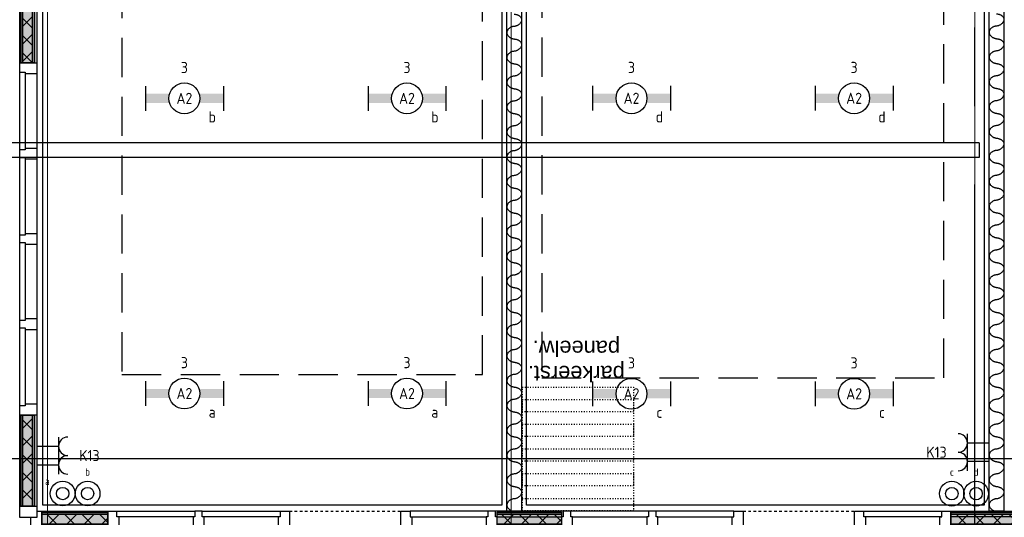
# Model space of a CAD drawing. Header units: millimetres. Extents: x -38032 to 104346, y -31182 to 78566.
# Tile 76 of 154: x 35385 to 43347, y 14574 to 18602. Entities that reach past the tile are written whole.
import ezdxf
from ezdxf.enums import TextEntityAlignment as Align

# ---------------------------------------------------------------- set-up
doc = ezdxf.new("R2010")
doc.units = ezdxf.units.MM
doc.header["$LTSCALE"] = 100
doc.set_wipeout_variables(frame=1)
for name, pattern in [('HIDDEN2', [4.7625, 3.175, -1.5875]), ('PHANTOM', [63.5, 31.75, -6.35, 6.35, -6.35, 6.35, -6.35]), ('STYLE_01', [0.41664, 0.20828, -0.20836]), ('STYLE_05', [0.20828, 0.069425, -0.138855]), ('STYLE_11', [5, 3.888855, -0.416718, 0.277786, -0.416641])]:
    doc.linetypes.add(name, pattern=pattern)
for name, color, linetype in [('AL$1A---_ALGEMEEN', 8, 'Continuous'), ('AM$1A---_ARCERING', 8, 'Continuous'), ('AT$1A---_TEKST100', 8, 'Continuous'), ('BOUWKUNDIG', 8, 'Continuous'), ('EL6131--_KG', 3, 'Continuous'), ('EL6222--', 3, 'Continuous'), ('EL6311--', 3, 'Continuous'), ('Kastenscheiding', 4, 'PHANTOM'), ('LICHT_TEXT018', 1, 'Continuous'), ('versterkte strook', 7, 'Continuous')]:
    doc.layers.add(name, color=color, linetype=linetype)
doc.layers.add('stramien', color=1, linetype='Continuous', lineweight=9)
doc.styles.add('Arial', font='ARIAL.TTF')
doc.styles.add('BURO-018', font='iso.shx', dxfattribs={"height": 90})
pattern_1 = [(135, (0, 0), (70.7107, 70.7107), []), (45, (299.34, -299.34), (70.7107, -70.7107), [])]

# ---------------------------------------------------------------- blocks, each defined once
blk = doc.blocks.new('111410')
at = {"color": 0, "linetype": 'Continuous'}
for radius in [2, 1]:
    blk.add_circle((0, 3), radius, dxfattribs=at)
at = {"color": 0, "linetype": 'Continuous', "style": 'BURO-018'}
for tag, p in [('E_SLET1', (0, 7)), ('E_GROEP', (0, 0)), ('E_GKAST', (0, 0))]:
    blk.add_attdef(tag, text='', height=1.8, dxfattribs=at).set_placement(p, align=Align.MIDDLE)
at = {"color": 0, "linetype": 'Continuous', "style": 'BURO-018', "flags": 1}
for tag in ['E_MATCODE', 'E_SGROEP']:
    blk.add_attdef(tag, text='', height=1.8, dxfattribs=at).set_placement((0, 0), align=Align.MIDDLE)
blk = doc.blocks.new('E00126')
at = {"color": 0, "linetype": 'Continuous'}
for p, q in [((-3, 4.5), (3, 4.5)), ((-1.5, 1), (-1.5, 4.5)), ((1.5, 1), (1.5, 4.5))]:
    blk.add_line(p, q, dxfattribs=at)
for centre in [(-1.5, 6), (1.5, 6)]:
    blk.add_arc(centre, 1.5, 180, 0, dxfattribs=at)
at = {"color": 0, "linetype": 'Continuous', "style": 'BURO-018'}
for tag, p in [('E_GKAST', (0, 11.5)), ('E_GROEP', (0, 8.5)), ('E_SGROEP', (4.5, 8.5))]:
    blk.add_attdef(tag, text='', height=1.8, dxfattribs=at).set_placement(p, align=Align.MIDDLE)
at = {"color": 0, "linetype": 'Continuous', "style": 'BURO-018', "flags": 1}
for tag, p in [('E_VERMCODE', (13, 8.5)), ('E_MATCODE', (0, 0))]:
    blk.add_attdef(tag, text='', height=1.8, dxfattribs=at).set_placement(p, align=Align.MIDDLE)
blk = doc.blocks.new('1115B6630')
at = {"color": 0}
for p, q in [((-6.3, 2), (-6.3, -2)), ((6.3, 2), (6.3, -2))]:
    blk.add_line(p, q, dxfattribs=at)
at = {"color": 0, "linetype": 'Continuous'}
blk.add_circle((0, 0), 2.5, dxfattribs=at)
at = {"color": 0}
for points in [[(-2.5, 0.75), (-6.3, 0.75), (-2.5, -0.75), (-6.3, -0.75)], [(2.5, 0.75), (6.3, 0.75), (2.5, -0.75), (6.3, -0.75)]]:
    blk.add_solid(points, dxfattribs=at)
at = {"color": 0, "linetype": 'Continuous', "style": 'BURO-018'}
for tag, p in [('E_GKAST', (0, 8)), ('E_GROEP', (0, 5)), ('E_SGROEP', (4.5, 5)), ('E_ARMCODE', (0, 0)), ('E_SLET', (4.5, -3))]:
    blk.add_attdef(tag, text='', height=1.8, dxfattribs=at).set_placement(p, align=Align.MIDDLE)
blk = doc.blocks.new('E-GK-END-78')
at = {"color": 0, "linetype": 'Continuous'}
blk.add_line((0, 60), (0, -60), dxfattribs=at)
blk = doc.blocks.new('E-GK-GTC-783C')
at = {"color": 0, "linetype": 'Continuous'}
for p, q in [((-0.5, 60), (0.5, 60)), ((-0.5, -60), (0.5, -60))]:
    blk.add_line(p, q, dxfattribs=at)
blk = doc.blocks.new('32x 90x139')
at = {"color": 0}
blk.add_wipeout([(0, 45), (-94, 45), (-94, 30), (-139, 30), (-139, -30), (-94, -30), (-94, -45), (0, -45)], dxfattribs=at).dxf.layer = 'AL$1A---_ALGEMEEN'
at = {"layer": 'AL$1A---_ALGEMEEN', "color": 0}
blk.add_lwpolyline([(0, 45), (-94, 45), (-94, 30), (-139, 30), (-139, -30), (-94, -30), (-94, -45), (0, -45)], close=True, dxfattribs=at)
blk = doc.blocks.new('Group-43')
at = {"layer": 'AM$1A---_ARCERING', "linetype": 'Continuous', "lineweight": 0}
for points in [[(3856.02, -8), (4375.02, -8), (4375.02, -23), (3856.02, -23)], [(3856.02, -23), (4375.02, -23), (4375.02, -104), (3856.02, -104)], [(3856.02, -104), (4375.02, -104), (4375.02, -119), (3856.02, -119)]]:
    blk.add_hatch(color=256, dxfattribs=at).paths.add_polyline_path(points)
at = {"layer": 'AM$1A---_ARCERING', "linetype": 'Continuous', "lineweight": 5}
h = blk.add_hatch(dxfattribs=at)
h.set_pattern_fill('ISOLATIE', color=256, style=0, pattern_type=2)
h.set_pattern_definition(pattern_1)
h.paths.add_polyline_path([(3856.02, -23), (4375.02, -23), (4375.02, -104), (3856.02, -104)])
at = {"layer": 'AL$1A---_ALGEMEEN', "color": 0}
for points in [[(3856.02, -8), (4375.02, -8), (4375.02, -23), (3856.02, -23)], [(3856.02, -23), (4375.02, -23), (4375.02, -104), (3856.02, -104)], [(3856.02, -104), (4375.02, -104), (4375.02, -119), (3856.02, -119)]]:
    blk.add_lwpolyline(points, close=True, dxfattribs=at)
blk = doc.blocks.new('Group-44')
at = {"layer": 'AM$1A---_ARCERING', "linetype": 'Continuous', "lineweight": 0}
for points in [[(7525.02, -8), (8044.02, -8), (8044.02, -23), (7525.02, -23)], [(7525.02, -23), (8044.02, -23), (8044.02, -104), (7525.02, -104)], [(7525.02, -104), (8044.02, -104), (8044.02, -119), (7525.02, -119)]]:
    blk.add_hatch(color=256, dxfattribs=at).paths.add_polyline_path(points)
at = {"layer": 'AM$1A---_ARCERING', "linetype": 'Continuous', "lineweight": 5}
h = blk.add_hatch(dxfattribs=at)
h.set_pattern_fill('ISOLATIE', color=256, style=0, pattern_type=2)
h.set_pattern_definition(pattern_1)
h.paths.add_polyline_path([(7525.02, -23), (8044.02, -23), (8044.02, -104), (7525.02, -104)])
at = {"layer": 'AL$1A---_ALGEMEEN', "color": 0}
for points in [[(7525.02, -8), (8044.02, -8), (8044.02, -23), (7525.02, -23)], [(7525.02, -23), (8044.02, -23), (8044.02, -104), (7525.02, -104)], [(7525.02, -104), (8044.02, -104), (8044.02, -119), (7525.02, -119)]]:
    blk.add_lwpolyline(points, close=True, dxfattribs=at)
blk = doc.blocks.new('Group-46')
at = {"layer": 'AM$1A---_ARCERING', "linetype": 'Continuous', "lineweight": 0}
for points in [[(174.02, -8), (706.02, -8), (706.02, -23), (174.02, -23)], [(174.02, -23), (706.02, -23), (706.02, -104), (174.02, -104)], [(174.02, -104), (706.02, -104), (706.02, -119), (174.02, -119)]]:
    blk.add_hatch(color=256, dxfattribs=at).paths.add_polyline_path(points)
at = {"layer": 'AM$1A---_ARCERING', "linetype": 'Continuous', "lineweight": 5}
h = blk.add_hatch(dxfattribs=at)
h.set_pattern_fill('ISOLATIE', color=256, style=0, pattern_type=2)
h.set_pattern_definition(pattern_1)
h.paths.add_polyline_path([(174.02, -23), (706.02, -23), (706.02, -104), (174.02, -104)])
at = {"layer": 'AL$1A---_ALGEMEEN', "color": 0}
for points in [[(174.02, -8), (706.02, -8), (706.02, -23), (174.02, -23)], [(174.02, -23), (706.02, -23), (706.02, -104), (174.02, -104)], [(174.02, -104), (706.02, -104), (706.02, -119), (174.02, -119)]]:
    blk.add_lwpolyline(points, close=True, dxfattribs=at)
blk = doc.blocks.new('32x_hout-mk 823-p')
at = {"layer": 'AL$1A---_ALGEMEEN', "color": 0}
for points in [[(84, 0), (2086, 0), (2086, -139), (84, -139)], [(5755, 0), (3166, 0), (3166, -139), (5755, -139)], [(6835, 0), (9424, 0), (9424, -139), (6835, -139)]]:
    blk.add_lwpolyline(points, close=True, dxfattribs=at)
at = {"color": 0}
for points in [[(84, 0), (174, 0), (174, -139), (84, -139)], [(706, 0), (796, 0), (796, -139), (706, -139)], [(2086, 0), (2176, 0), (2176, -139), (2086, -139)], [(3076, 0), (3166, 0), (3166, -139), (3076, -139)], [(5755, 0), (5845, 0), (5845, -139), (5755, -139)], [(6745, 0), (6835, 0), (6835, -139), (6745, -139)]]:
    blk.add_wipeout(points, dxfattribs=at).dxf.layer = 'AL$1A---_ALGEMEEN'
at = {"layer": 'AL$1A---_ALGEMEEN', "color": 0, "linetype": 'STYLE_01'}
for p, q in [((2176, 0), (3076, 0)), ((5845, 0), (6745, 0))]:
    blk.add_line(p, q, dxfattribs=at)
at = {"layer": 'AL$1A---_ALGEMEEN', "color": 0}
for points in [[(84, 0), (174, 0), (174, -139), (84, -139)], [(706, 0), (796, 0), (796, -139), (706, -139)], [(2086, 0), (2176, 0), (2176, -139), (2086, -139)], [(3076, 0), (3166, 0), (3166, -139), (3076, -139)], [(5755, 0), (5845, 0), (5845, -139), (5755, -139)], [(6745, 0), (6835, 0), (6835, -139), (6745, -139)]]:
    blk.add_lwpolyline(points, close=True, dxfattribs=at)
blk.add_blockref('Group-46', (0, 0), dxfattribs=at)
at = {"color": 0}
for points in [[(781, 0), (2101, 0), (2101, -45), (781, -45)], [(5770, 0), (3151, 0), (3151, -45), (5770, -45)], [(6820, 0), (9439, 0), (9439, -45), (6820, -45)]]:
    blk.add_wipeout(points, dxfattribs=at).dxf.layer = 'AL$1A---_ALGEMEEN'
at = {"layer": 'AL$1A---_ALGEMEEN', "color": 0}
for points in [[(781, 0), (2101, 0), (2101, -45), (781, -45)], [(5770, 0), (3151, 0), (3151, -45), (5770, -45)], [(6820, 0), (9439, 0), (9439, -45), (6820, -45)]]:
    blk.add_lwpolyline(points, close=True, dxfattribs=at)
at = {"layer": 'AL$1A---_ALGEMEEN', "color": 0, "rotation": 270}
for p in [(1441, -139), (3811, -139), (4420, -139), (5110, -139)]:
    blk.add_blockref('32x 90x139', p, dxfattribs=at)
at = {"color": 0}
blk.add_wipeout([(7435, -45), (7450, -45), (7450, 0), (7525, 0), (7525, -139), (7435, -139)], dxfattribs=at).dxf.layer = 'AL$1A---_ALGEMEEN'
at = {"layer": 'AL$1A---_ALGEMEEN', "color": 0}
blk.add_lwpolyline([(7435, -45), (7450, -45), (7450, 0), (7525, 0), (7525, -139), (7435, -139)], close=True, dxfattribs=at)
for name in ['Group-43', 'Group-44']:
    blk.add_blockref(name, (0, 0), dxfattribs=at)
blk = doc.blocks.new('Group-65')
at = {"layer": 'AM$1A---_ARCERING', "linetype": 'Continuous', "lineweight": 0}
for points in [[(8, 878.5), (23, 878.5), (23, 140), (8, 140)], [(23, 878.5), (104, 878.5), (104, 140), (23, 140)], [(104, 878.5), (119, 878.5), (119, 140), (104, 140)]]:
    blk.add_hatch(color=256, dxfattribs=at).paths.add_polyline_path(points)
at = {"layer": 'AM$1A---_ARCERING', "linetype": 'Continuous', "lineweight": 5}
h = blk.add_hatch(dxfattribs=at)
h.set_pattern_fill('ISOLATIE', color=256, style=0, pattern_type=2)
h.set_pattern_definition(pattern_1)
h.paths.add_polyline_path([(23, 878.5), (104, 878.5), (104, 140), (23, 140)])
at = {"layer": 'AL$1A---_ALGEMEEN', "color": 0}
for points in [[(8, 878.5), (23, 878.5), (23, 140), (8, 140)], [(23, 878.5), (104, 878.5), (104, 140), (23, 140)], [(104, 878.5), (119, 878.5), (119, 140), (104, 140)]]:
    blk.add_lwpolyline(points, close=True, dxfattribs=at)
blk = doc.blocks.new('Group-66')
at = {"layer": 'AM$1A---_ARCERING', "linetype": 'Continuous', "lineweight": 0}
for points in [[(8, 4328.5), (23, 4328.5), (23, 3728.5), (8, 3728.5)], [(23, 4328.5), (104, 4328.5), (104, 3728.5), (23, 3728.5)], [(104, 4328.5), (119, 4328.5), (119, 3728.5), (104, 3728.5)]]:
    blk.add_hatch(color=256, dxfattribs=at).paths.add_polyline_path(points)
at = {"layer": 'AM$1A---_ARCERING', "linetype": 'Continuous', "lineweight": 5}
h = blk.add_hatch(dxfattribs=at)
h.set_pattern_fill('ISOLATIE', color=256, style=0, pattern_type=2)
h.set_pattern_definition(pattern_1)
h.paths.add_polyline_path([(23, 4328.5), (104, 4328.5), (104, 3728.5), (23, 3728.5)])
at = {"layer": 'AL$1A---_ALGEMEEN', "color": 0}
for points in [[(8, 4328.5), (23, 4328.5), (23, 3728.5), (8, 3728.5)], [(23, 4328.5), (104, 4328.5), (104, 3728.5), (23, 3728.5)], [(104, 4328.5), (119, 4328.5), (119, 3728.5), (104, 3728.5)]]:
    blk.add_lwpolyline(points, close=True, dxfattribs=at)
blk = doc.blocks.new('32x_hout-mk 822-p')
at = {"layer": 'AL$1A---_ALGEMEEN', "color": 0}
blk.add_lwpolyline([(0, 8691), (139, 8691), (139, 50), (0, 50)], close=True, dxfattribs=at)
for name in ['Group-66', 'Group-65']:
    blk.add_blockref(name, (0, 0), dxfattribs=at)
at = {"color": 0}
for points in [[(0, 3728.5), (139, 3728.5), (139, 3638.5), (0, 3638.5)], [(0, 3038.5), (139, 3038.5), (139, 2948.5), (0, 2948.5)], [(0, 2348.5), (139, 2348.5), (139, 2258.5), (0, 2258.5)], [(0, 1658.5), (139, 1658.5), (139, 1568.5), (0, 1568.5)], [(0, 968.5), (139, 968.5), (139, 878.5), (0, 878.5)], [(0, 140), (139, 140), (139, 50), (0, 50)]]:
    blk.add_wipeout(points, dxfattribs=at).dxf.layer = 'AL$1A---_ALGEMEEN'
at = {"layer": 'AL$1A---_ALGEMEEN', "color": 0}
for points in [[(0, 3728.5), (139, 3728.5), (139, 3638.5), (0, 3638.5)], [(0, 3038.5), (139, 3038.5), (139, 2948.5), (0, 2948.5)], [(0, 2348.5), (139, 2348.5), (139, 2258.5), (0, 2258.5)], [(0, 1658.5), (139, 1658.5), (139, 1568.5), (0, 1568.5)], [(0, 968.5), (139, 968.5), (139, 878.5), (0, 878.5)], [(0, 140), (139, 140), (139, 50), (0, 50)]]:
    blk.add_lwpolyline(points, close=True, dxfattribs=at)
at = {"color": 0}
for points in [[(0, 3653.5), (45, 3653.5), (45, 3023.5), (0, 3023.5)], [(0, 2963.5), (45, 2963.5), (45, 2333.5), (0, 2333.5)], [(0, 2273.5), (45, 2273.5), (45, 1643.5), (0, 1643.5)], [(0, 1583.5), (45, 1583.5), (45, 953.5), (0, 953.5)]]:
    blk.add_wipeout(points, dxfattribs=at).dxf.layer = 'AL$1A---_ALGEMEEN'
at = {"layer": 'AL$1A---_ALGEMEEN', "color": 0}
for points in [[(0, 3653.5), (45, 3653.5), (45, 3023.5), (0, 3023.5)], [(0, 2963.5), (45, 2963.5), (45, 2333.5), (0, 2333.5)], [(0, 2273.5), (45, 2273.5), (45, 1643.5), (0, 1643.5)], [(0, 1583.5), (45, 1583.5), (45, 953.5), (0, 953.5)]]:
    blk.add_lwpolyline(points, close=True, dxfattribs=at)
blk = doc.blocks.new('22x_parkeerstand-p')
at = {"layer": 'AL$1A---_ALGEMEEN', "color": 0, "linetype": 'STYLE_05'}
for points in [[(0, 1000), (900, 1000), (900, 0), (0, 0)], [(0, 1000), (900, 1000), (900, 900), (0, 900)], [(0, 800), (900, 800), (900, 700), (0, 700)], [(0, 600), (900, 600), (900, 500), (0, 500)], [(0, 400), (900, 400), (900, 300), (0, 300)], [(0, 200), (900, 200), (900, 100), (0, 100)]]:
    blk.add_lwpolyline(points, close=True, dxfattribs=at)
at = {"layer": 'AT$1A---_TEKST100', "insert": (463.4, -45.8), "char_height": 126.27, "attachment_point": 2, "line_spacing_factor": 0.967741, "style": 'Arial'}
blk.add_mtext('{\\C256;\\lparkeerst.\\Ppaneelw.}', dxfattribs=at)
blk = doc.blocks.new('Group-111')
at = {"layer": 'AL$1A---_ALGEMEEN', "color": 0, "linetype": 'Continuous', "lineweight": 30}
blk.add_lwpolyline([(-13137, -5353.4), (-13017, -5353.4), (-13017, -13951), (-13137, -13951)], close=True, dxfattribs=at)
at = {"layer": 'AL$1A---_ALGEMEEN', "color": 0}
for points in [[(-13077, -9924), (-13076.3, -9924.7), (-13073, -9925.1), (-13037.9, -9929.7), (-13008.3, -9973.9), (-13048.3, -10022.1), (-13110, -10027), (-13146.1, -10075.4), (-13109.5, -10121.2), (-13077, -10125.4)], [(-13077, -10125.4), (-13076.3, -10126), (-13073, -10126.5), (-13037.9, -10131.1), (-13008.3, -10175.2), (-13048.3, -10223.4), (-13110, -10228.4), (-13146.1, -10276.7), (-13109.5, -10322.5), (-13077, -10326.7)], [(-13077, -10326.7), (-13076.3, -10327.4), (-13073, -10327.8), (-13037.9, -10332.4), (-13008.3, -10376.6), (-13048.3, -10424.8), (-13110, -10429.7), (-13146.1, -10478.1), (-13109.5, -10523.9), (-13077, -10528.1)], [(-13077, -10528.1), (-13076.3, -10528.7), (-13073, -10529.2), (-13037.9, -10533.8), (-13008.3, -10577.9), (-13048.3, -10626.1), (-13110, -10631.1), (-13146.1, -10679.4), (-13109.5, -10725.2), (-13077, -10729.4)], [(-13077, -10729.4), (-13076.3, -10730.1), (-13073, -10730.5), (-13037.9, -10735.1), (-13008.3, -10779.2), (-13048.3, -10827.4), (-13110, -10832.4), (-13146.1, -10880.8), (-13109.5, -10926.6), (-13077, -10930.8)], [(-13077, -10930.8), (-13076.3, -10931.4), (-13073, -10931.9), (-13037.9, -10936.5), (-13008.3, -10980.6), (-13048.3, -11028.8), (-13110, -11033.8), (-13146.1, -11082.1), (-13109.5, -11127.9), (-13077, -11132.1)], [(-13077, -11132.1), (-13076.3, -11132.8), (-13073, -11133.2), (-13037.9, -11137.8), (-13008.3, -11181.9), (-13048.3, -11230.1), (-13110, -11235.1), (-13146.1, -11283.4), (-13109.5, -11329.3), (-13077, -11333.5)], [(-13077, -11333.5), (-13076.3, -11334.1), (-13073, -11334.6), (-13037.9, -11339.2), (-13008.3, -11383.3), (-13048.3, -11431.5), (-13110, -11436.5), (-13146.1, -11484.8), (-13109.5, -11530.6), (-13077, -11534.8)], [(-13077, -11534.8), (-13076.3, -11535.5), (-13073, -11535.9), (-13037.9, -11540.5), (-13008.3, -11584.6), (-13048.3, -11632.8), (-13110, -11637.8), (-13146.1, -11686.1), (-13109.5, -11732), (-13077, -11736.2)], [(-13077, -11736.2), (-13076.3, -11736.8), (-13073, -11737.3), (-13037.9, -11741.9), (-13008.3, -11786), (-13048.3, -11834.2), (-13110, -11839.2), (-13146.1, -11887.5), (-13109.5, -11933.3), (-13077, -11937.5)], [(-13077, -11937.5), (-13076.3, -11938.2), (-13073, -11938.6), (-13037.9, -11943.2), (-13008.3, -11987.3), (-13048.3, -12035.5), (-13110, -12040.5), (-13146.1, -12088.8), (-13109.5, -12134.7), (-13077, -12138.9)], [(-13077, -12138.9), (-13076.3, -12139.5), (-13073, -12139.9), (-13037.9, -12144.6), (-13008.3, -12188.7), (-13048.3, -12236.9), (-13110, -12241.9), (-13146.1, -12290.2), (-13109.5, -12336), (-13077, -12340.2)], [(-13077, -12340.2), (-13076.3, -12340.9), (-13073, -12341.3), (-13037.9, -12345.9), (-13008.3, -12390), (-13048.3, -12438.2), (-13110, -12443.2), (-13146.1, -12491.5), (-13109.5, -12537.3), (-13077, -12541.6)], [(-13077, -12541.6), (-13076.3, -12542.2), (-13073, -12542.6), (-13037.9, -12547.3), (-13008.3, -12591.4), (-13048.3, -12639.6), (-13110, -12644.5), (-13146.1, -12692.9), (-13109.5, -12738.7), (-13077, -12742.9)], [(-13077, -12742.9), (-13076.3, -12743.6), (-13073, -12744), (-13037.9, -12748.6), (-13008.3, -12792.7), (-13048.3, -12840.9), (-13110, -12845.9), (-13146.1, -12894.2), (-13109.5, -12940), (-13077, -12944.3)], [(-13077, -12944.3), (-13076.3, -12944.9), (-13073, -12945.3), (-13037.9, -12950), (-13008.3, -12994.1), (-13048.3, -13042.3), (-13110, -13047.2), (-13146.1, -13095.6), (-13109.5, -13141.4), (-13077, -13145.6)], [(-13077, -13145.6), (-13076.3, -13146.3), (-13073, -13146.7), (-13037.9, -13151.3), (-13008.3, -13195.4), (-13048.3, -13243.6), (-13110, -13248.6), (-13146.1, -13296.9), (-13109.5, -13342.7), (-13077, -13347)], [(-13077, -13347), (-13076.3, -13347.6), (-13073, -13348), (-13037.9, -13352.7), (-13008.3, -13396.8), (-13048.3, -13445), (-13110, -13449.9), (-13146.1, -13498.3), (-13109.5, -13544.1), (-13077, -13548.3)], [(-13077, -13548.3), (-13076.3, -13549), (-13073, -13549.4), (-13037.9, -13554), (-13008.3, -13598.1), (-13048.3, -13646.3), (-13110, -13651.3), (-13146.1, -13699.6), (-13109.5, -13745.4), (-13077, -13749.7)], [(-13077, -13749.7), (-13076.3, -13750.3), (-13073, -13750.7), (-13037.9, -13755.4), (-13008.3, -13799.5), (-13048.3, -13847.7), (-13110, -13852.6), (-13146.1, -13901), (-13109.5, -13946.8), (-13077, -13951)]]:
    blk.add_open_spline(points, degree=2, knots=[0, 0, 0, 1, 1, 2, 3, 4, 5, 6, 7, 7, 7], dxfattribs=at)
blk = doc.blocks.new('Group-112')
at = {"layer": 'AL$1A---_ALGEMEEN', "color": 0, "linetype": 'Continuous', "lineweight": 30}
blk.add_lwpolyline([(-17037, -5725.1), (-16917, -5725.1), (-16917, -13951), (-17037, -13951)], close=True, dxfattribs=at)
blk = doc.blocks.new('Group-113')
at = {"layer": 'AL$1A---_ALGEMEEN', "color": 0}
for points in [[(-16977, -9926.6), (-16976.3, -9927.3), (-16973, -9927.7), (-16937.9, -9932.3), (-16908.3, -9976.4), (-16948.3, -10024.6), (-17010, -10029.5), (-17046.1, -10077.8), (-17009.5, -10123.6), (-16977, -10127.8)], [(-16977, -10127.8), (-16976.3, -10128.5), (-16973, -10128.9), (-16937.9, -10133.5), (-16908.3, -10177.6), (-16948.3, -10225.8), (-17010, -10230.8), (-17046.1, -10279.1), (-17009.5, -10324.8), (-16977, -10329)], [(-16977, -10329), (-16976.3, -10329.7), (-16973, -10330.1), (-16937.9, -10334.8), (-16908.3, -10378.8), (-16948.3, -10427), (-17010, -10432), (-17046.1, -10480.3), (-17009.5, -10526.1), (-16977, -10530.3)], [(-16977, -10530.3), (-16976.3, -10530.9), (-16973, -10531.4), (-16937.9, -10536), (-16908.3, -10580.1), (-16948.3, -10628.2), (-17010, -10633.2), (-17046.1, -10681.5), (-17009.5, -10727.3), (-16977, -10731.5)], [(-16977, -10731.5), (-16976.3, -10732.1), (-16973, -10732.6), (-16937.9, -10737.2), (-16908.3, -10781.3), (-16948.3, -10829.4), (-17010, -10834.4), (-17046.1, -10882.7), (-17009.5, -10928.5), (-16977, -10932.7)], [(-16977, -10932.7), (-16976.3, -10933.4), (-16973, -10933.8), (-16937.9, -10938.4), (-16908.3, -10982.5), (-16948.3, -11030.7), (-17010, -11035.6), (-17046.1, -11083.9), (-17009.5, -11129.7), (-16977, -11133.9)], [(-16977, -11133.9), (-16976.3, -11134.6), (-16973, -11135), (-16937.9, -11139.6), (-16908.3, -11183.7), (-16948.3, -11231.9), (-17010, -11236.8), (-17046.1, -11285.2), (-17009.5, -11330.9), (-16977, -11335.1)], [(-16977, -11335.1), (-16976.3, -11335.8), (-16973, -11336.2), (-16937.9, -11340.9), (-16908.3, -11384.9), (-16948.3, -11433.1), (-17010, -11438.1), (-17046.1, -11486.4), (-17009.5, -11532.2), (-16977, -11536.4)], [(-16977, -11536.4), (-16976.3, -11537), (-16973, -11537.4), (-16937.9, -11542.1), (-16908.3, -11586.2), (-16948.3, -11634.3), (-17010, -11639.3), (-17046.1, -11687.6), (-17009.5, -11733.4), (-16977, -11737.6)], [(-16977, -11737.6), (-16976.3, -11738.2), (-16973, -11738.7), (-16937.9, -11743.3), (-16908.3, -11787.4), (-16948.3, -11835.5), (-17010, -11840.5), (-17046.1, -11888.8), (-17009.5, -11934.6), (-16977, -11938.8)], [(-16977, -11938.8), (-16976.3, -11939.5), (-16973, -11939.9), (-16937.9, -11944.5), (-16908.3, -11988.6), (-16948.3, -12036.8), (-17010, -12041.7), (-17046.1, -12090), (-17009.5, -12135.8), (-16977, -12140)], [(-16977, -12140), (-16976.3, -12140.7), (-16973, -12141.1), (-16937.9, -12145.7), (-16908.3, -12189.8), (-16948.3, -12238), (-17010, -12242.9), (-17046.1, -12291.3), (-17009.5, -12337), (-16977, -12341.2)], [(-16977, -12341.2), (-16976.3, -12341.9), (-16973, -12342.3), (-16937.9, -12346.9), (-16908.3, -12391), (-16948.3, -12439.2), (-17010, -12444.2), (-17046.1, -12492.5), (-17009.5, -12538.3), (-16977, -12542.5)], [(-16977, -12542.5), (-16976.3, -12543.1), (-16973, -12543.5), (-16937.9, -12548.2), (-16908.3, -12592.3), (-16948.3, -12640.4), (-17010, -12645.4), (-17046.1, -12693.7), (-17009.5, -12739.5), (-16977, -12743.7)], [(-16977, -12743.7), (-16976.3, -12744.3), (-16973, -12744.8), (-16937.9, -12749.4), (-16908.3, -12793.5), (-16948.3, -12841.6), (-17010, -12846.6), (-17046.1, -12894.9), (-17009.5, -12940.7), (-16977, -12944.9)], [(-16977, -12944.9), (-16976.3, -12945.6), (-16973, -12946), (-16937.9, -12950.6), (-16908.3, -12994.7), (-16948.3, -13042.9), (-17010, -13047.8), (-17046.1, -13096.1), (-17009.5, -13141.9), (-16977, -13146.1)], [(-16977, -13146.1), (-16976.3, -13146.8), (-16973, -13147.2), (-16937.9, -13151.8), (-16908.3, -13195.9), (-16948.3, -13244.1), (-17010, -13249), (-17046.1, -13297.4), (-17009.5, -13343.1), (-16977, -13347.3)], [(-16977, -13347.3), (-16976.3, -13348), (-16973, -13348.4), (-16937.9, -13353), (-16908.3, -13397.1), (-16948.3, -13445.3), (-17010, -13450.3), (-17046.1, -13498.6), (-17009.5, -13544.4), (-16977, -13548.6)], [(-16977, -13548.6), (-16976.3, -13549.2), (-16973, -13549.6), (-16937.9, -13554.3), (-16908.3, -13598.4), (-16948.3, -13646.5), (-17010, -13651.5), (-17046.1, -13699.8), (-17009.5, -13745.6), (-16977, -13749.8)], [(-16977, -13749.8), (-16976.3, -13750.4), (-16973, -13750.9), (-16937.9, -13755.5), (-16908.3, -13799.6), (-16948.3, -13847.7), (-17010, -13852.7), (-17046.1, -13901), (-17009.5, -13946.8), (-16977, -13951)]]:
    blk.add_open_spline(points, degree=2, knots=[0, 0, 0, 1, 1, 2, 3, 4, 5, 6, 7, 7, 7], dxfattribs=at)
blk.add_blockref('Group-112', (0, 0), dxfattribs=at)
blk = doc.blocks.new('200254 W 212 3 04-12-2007')
at = {"layer": 'AL$1A---_ALGEMEEN'}
for points in [[(-625, -2523.6), (3086, -2523.6), (3086, -10313.6), (-625, -10313.6)], [(3286, -2523.6), (6986, -2523.6), (6986, -10313.6), (3286, -10313.6)]]:
    blk.add_lwpolyline(points, close=True, dxfattribs=at)
blk.add_blockref('32x_hout-mk 823-p', (-807.1, -10363.6), dxfattribs=at)
at = {"layer": 'stramien', "linetype": 'STYLE_11', "ltscale": 50}
for p, q in [((3161, -41013.6), (3161, 36216.4)), ((-589, -38914.6), (-589, 22365.4)), ((6911, -38914.6), (6911, 22365.4))]:
    blk.add_line(p, q, dxfattribs=at)
at = {"layer": 'AL$1A---_ALGEMEEN'}
for name, p in [('32x_hout-mk 822-p', (-813, -10462.6)), ('Group-111', (20163, 3587.4)), ('Group-113', (20163, 3587.4))]:
    blk.add_blockref(name, p, dxfattribs=at)
at = {"layer": 'AL$1A---_ALGEMEEN', "rotation": 180}
blk.add_blockref('22x_parkeerstand-p', (4152, -9358.5), dxfattribs=at)

msp = doc.modelspace()

# ---------------------------------------------------------------- block references
at = {"layer": 'BOUWKUNDIG'}
msp.add_blockref('200254 W 212 3 04-12-2007', (36198, 24986.5), dxfattribs=at)

# ---------------------------------------------------------------- next in the draw order: linework, layer by layer
at = {"layer": 'Kastenscheiding'}
msp.add_line((43108.1, 1392.8), (43108.1, 23190.9), dxfattribs=at)
at = {"layer": 'LICHT_TEXT018', "linetype": 'HIDDEN2'}
for points in [[(36211.6, 15730), (39126.3, 15730), (39126.3, 18930.8), (36211.6, 18930.8)], [(39607.7, 15703.4), (42857.7, 15703.4), (42857.7, 18932.8), (39607.7, 18932.8)]]:
    msp.add_lwpolyline(points, close=True, dxfattribs=at)
at = {"layer": 'versterkte strook'}
msp.add_line((-4775.7, 15050), (104346.1, 15050), dxfattribs=at)

# ---------------------------------------------------------------- next in the draw order: block references
at = {"layer": 'EL6131--_KG', "xscale": 11162.30198101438, "rotation": 180}
msp.add_blockref('E-GK-GTC-783C', (37561.8, 17545.2), dxfattribs=at)
at = {"layer": 'EL6131--_KG'}
msp.add_blockref('E-GK-END-78', (43143, 17545.2), dxfattribs=at)
at = {"layer": 'EL6222--'}
ref = msp.add_blockref('E00126', (35474, 15074.1), dxfattribs=dict(at, xscale=50, yscale=50, zscale=50, rotation=270))
ref.add_attrib('E_GROEP', 'K13', dxfattribs={"layer": '0', "color": 1, "linetype": 'Continuous', "height": 90, "style": 'BURO-018'}).set_placement((35949, 15074.1), align=Align.MIDDLE)
ref = msp.add_blockref('E00126', (43274, 15100.8), dxfattribs=dict(at, xscale=50, yscale=50, zscale=50, rotation=90))
ref.add_attrib('E_GROEP', 'K13', dxfattribs={"layer": '0', "color": 1, "linetype": 'Continuous', "height": 90, "style": 'BURO-018'}).set_placement((42799, 15100.8), align=Align.MIDDLE)
at = {"layer": 'EL6311--'}
ref = msp.add_blockref('1115B6630', (36716.9, 17964.7), dxfattribs=dict(at, xscale=50, yscale=50, zscale=50))
ref.add_attrib('E_ARMCODE', 'A2', dxfattribs={"layer": '0', "color": 1, "linetype": 'Continuous', "height": 90, "style": 'BURO-018'}).set_placement((36716.9, 17964.7), align=Align.MIDDLE)
ref.add_attrib('E_SLET', 'b', dxfattribs={"layer": '0', "color": 1, "linetype": 'Continuous', "height": 90, "style": 'BURO-018'}).set_placement((36941.9, 17814.7), align=Align.MIDDLE)
ref.add_attrib('E_GROEP', '3', dxfattribs={"layer": '0', "color": 1, "linetype": 'Continuous', "height": 90, "style": 'BURO-018'}).set_placement((36716.9, 18214.7), align=Align.MIDDLE)
ref = msp.add_blockref('1115B6630', (38516.9, 17964.7), dxfattribs=dict(at, xscale=50, yscale=50, zscale=50))
ref.add_attrib('E_ARMCODE', 'A2', dxfattribs={"layer": '0', "color": 1, "linetype": 'Continuous', "height": 90, "style": 'BURO-018'}).set_placement((38516.9, 17964.7), align=Align.MIDDLE)
ref.add_attrib('E_SLET', 'b', dxfattribs={"layer": '0', "color": 1, "linetype": 'Continuous', "height": 90, "style": 'BURO-018'}).set_placement((38741.9, 17814.7), align=Align.MIDDLE)
ref.add_attrib('E_GROEP', '3', dxfattribs={"layer": '0', "color": 1, "linetype": 'Continuous', "height": 90, "style": 'BURO-018'}).set_placement((38516.9, 18214.7), align=Align.MIDDLE)
ref = msp.add_blockref('1115B6630', (40332.7, 17965.4), dxfattribs=dict(at, xscale=50, yscale=50, zscale=50))
ref.add_attrib('E_ARMCODE', 'A2', dxfattribs={"layer": '0', "color": 1, "linetype": 'Continuous', "height": 90, "style": 'BURO-018'}).set_placement((40332.7, 17965.4), align=Align.MIDDLE)
ref.add_attrib('E_SLET', 'd', dxfattribs={"layer": '0', "color": 1, "linetype": 'Continuous', "height": 90, "style": 'BURO-018'}).set_placement((40557.7, 17815.4), align=Align.MIDDLE)
ref.add_attrib('E_GROEP', '3', dxfattribs={"layer": '0', "color": 1, "linetype": 'Continuous', "height": 90, "style": 'BURO-018'}).set_placement((40332.7, 18215.4), align=Align.MIDDLE)
ref = msp.add_blockref('1115B6630', (42132.7, 17965.4), dxfattribs=dict(at, xscale=50, yscale=50, zscale=50))
ref.add_attrib('E_ARMCODE', 'A2', dxfattribs={"layer": '0', "color": 1, "linetype": 'Continuous', "height": 90, "style": 'BURO-018'}).set_placement((42132.7, 17965.4), align=Align.MIDDLE)
ref.add_attrib('E_SLET', 'd', dxfattribs={"layer": '0', "color": 1, "linetype": 'Continuous', "height": 90, "style": 'BURO-018'}).set_placement((42357.7, 17815.4), align=Align.MIDDLE)
ref.add_attrib('E_GROEP', '3', dxfattribs={"layer": '0', "color": 1, "linetype": 'Continuous', "height": 90, "style": 'BURO-018'}).set_placement((42132.7, 18215.4), align=Align.MIDDLE)
ref = msp.add_blockref('1115B6630', (36716.9, 15576.2), dxfattribs=dict(at, xscale=50, yscale=50, zscale=50))
ref.add_attrib('E_ARMCODE', 'A2', dxfattribs={"layer": '0', "color": 1, "linetype": 'Continuous', "height": 90, "style": 'BURO-018'}).set_placement((36716.9, 15576.2), align=Align.MIDDLE)
ref.add_attrib('E_SLET', 'a', dxfattribs={"layer": '0', "color": 1, "linetype": 'Continuous', "height": 90, "style": 'BURO-018'}).set_placement((36941.9, 15426.2), align=Align.MIDDLE)
ref.add_attrib('E_GROEP', '3', dxfattribs={"layer": '0', "color": 1, "linetype": 'Continuous', "height": 90, "style": 'BURO-018'}).set_placement((36716.9, 15826.2), align=Align.MIDDLE)
ref = msp.add_blockref('1115B6630', (38516.9, 15576.2), dxfattribs=dict(at, xscale=50, yscale=50, zscale=50))
ref.add_attrib('E_ARMCODE', 'A2', dxfattribs={"layer": '0', "color": 1, "linetype": 'Continuous', "height": 90, "style": 'BURO-018'}).set_placement((38516.9, 15576.2), align=Align.MIDDLE)
ref.add_attrib('E_SLET', 'a', dxfattribs={"layer": '0', "color": 1, "linetype": 'Continuous', "height": 90, "style": 'BURO-018'}).set_placement((38741.9, 15426.2), align=Align.MIDDLE)
ref.add_attrib('E_GROEP', '3', dxfattribs={"layer": '0', "color": 1, "linetype": 'Continuous', "height": 90, "style": 'BURO-018'}).set_placement((38516.9, 15826.2), align=Align.MIDDLE)
ref = msp.add_blockref('1115B6630', (40332.7, 15574.1), dxfattribs=dict(at, xscale=50, yscale=50, zscale=50))
ref.add_attrib('E_ARMCODE', 'A2', dxfattribs={"layer": '0', "color": 1, "linetype": 'Continuous', "height": 90, "style": 'BURO-018'}).set_placement((40332.7, 15574.1), align=Align.MIDDLE)
ref.add_attrib('E_SLET', 'c', dxfattribs={"layer": '0', "color": 1, "linetype": 'Continuous', "height": 90, "style": 'BURO-018'}).set_placement((40557.7, 15424.1), align=Align.MIDDLE)
ref.add_attrib('E_GROEP', '3', dxfattribs={"layer": '0', "color": 1, "linetype": 'Continuous', "height": 90, "style": 'BURO-018'}).set_placement((40332.7, 15824.1), align=Align.MIDDLE)
ref = msp.add_blockref('1115B6630', (42132.7, 15574.1), dxfattribs=dict(at, xscale=50, yscale=50, zscale=50))
ref.add_attrib('E_ARMCODE', 'A2', dxfattribs={"layer": '0', "color": 1, "linetype": 'Continuous', "height": 90, "style": 'BURO-018'}).set_placement((42132.7, 15574.1), align=Align.MIDDLE)
ref.add_attrib('E_SLET', 'c', dxfattribs={"layer": '0', "color": 1, "linetype": 'Continuous', "height": 90, "style": 'BURO-018'}).set_placement((42357.7, 15424.1), align=Align.MIDDLE)
ref.add_attrib('E_GROEP', '3', dxfattribs={"layer": '0', "color": 1, "linetype": 'Continuous', "height": 90, "style": 'BURO-018'}).set_placement((42132.7, 15824.1), align=Align.MIDDLE)
ref = msp.add_blockref('111410', (35934.4, 14617), dxfattribs=dict(at, xscale=50, yscale=50, zscale=50))
ref.add_attrib('E_SLET1', 'b', dxfattribs={"layer": '0', "color": 1, "linetype": 'Continuous', "height": 60, "style": 'BURO-018'}).set_placement((35934.4, 14942), align=Align.MIDDLE)
ref = msp.add_blockref('111410', (43119.3, 14615.9), dxfattribs=dict(at, xscale=50, yscale=50, zscale=50))
ref.add_attrib('E_SLET1', 'd', dxfattribs={"layer": '0', "color": 1, "linetype": 'Continuous', "height": 60, "style": 'BURO-018'}).set_placement((43119.3, 14940.9), align=Align.MIDDLE)
ref = msp.add_blockref('111410', (35732.6, 14617), dxfattribs=dict(at, xscale=50, yscale=50, zscale=50))
ref.add_attrib('E_SLET1', 'a', dxfattribs={"layer": '0', "color": 1, "linetype": 'Continuous', "height": 60, "style": 'BURO-018'}).set_placement((35609, 14866.3), align=Align.MIDDLE)
ref = msp.add_blockref('111410', (42923, 14615.9), dxfattribs=dict(at, xscale=50, yscale=50, zscale=50))
ref.add_attrib('E_SLET1', 'c', dxfattribs={"layer": '0', "color": 1, "linetype": 'Continuous', "height": 60, "style": 'BURO-018'}).set_placement((42923, 14940.9), align=Align.MIDDLE)

doc.saveas('drawing.dxf')
